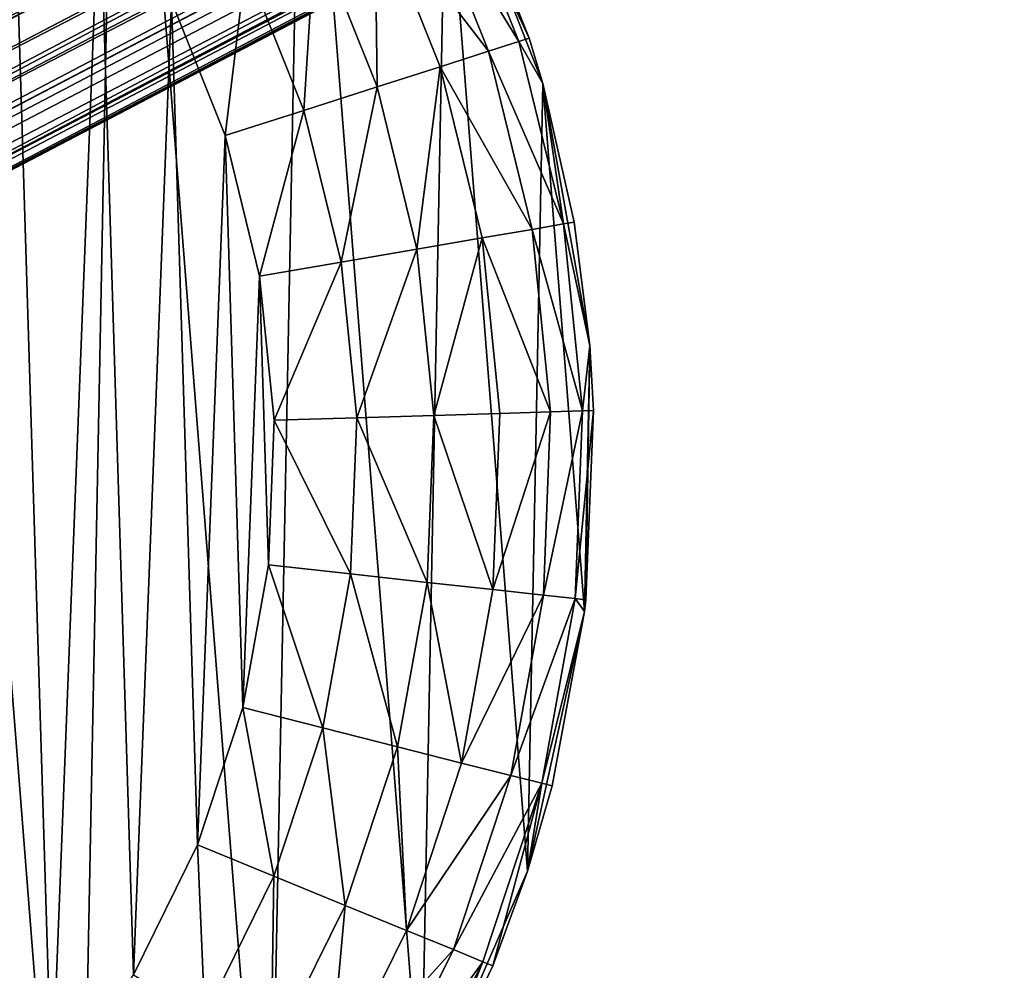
# Model space of a CAD drawing. Header units: millimetres. Extents: x -336 to 335, y 1 to 253.
# Tile 40 of 155: x -198 to -183, y 119 to 134. Entities that reach past the tile are written whole.
import ezdxf

# ---------------------------------------------------------------- set-up
doc = ezdxf.new("R2010")
doc.units = ezdxf.units.MM
doc.header["$LTSCALE"] = 25.4
doc.layers.get('0').update_dxf_attribs({"true_color": 0xff5454})

# ---------------------------------------------------------------- blocks, each defined once
blk = doc.blocks.new('COBA-ANTIQUE-III-9043.STL')
at = {"color": 39, "true_color": 0x42361f}
mesh = blk.add_polyface(dxfattribs=at)
corners = [(-276.053, 252.314, 161.661), (-145.013, 1.658, 161.661), (-335.861, 61.466, 161.661), (-85.205, 192.506, 161.661)]
mesh.append_faces([[corners[k] for k in face] for face in [(0, 1, 2), (1, 0, 3)]], dxfattribs={"vtx0": -1, "color": 39})
mesh = blk.add_polyface(dxfattribs=at)
corners = [(-145.013, 1.658, 167.061), (-276.053, 252.314, 167.061), (-335.861, 61.466, 167.061), (-85.205, 192.506, 167.061)]
mesh.append_faces([[corners[k] for k in face] for face in [(0, 1, 2), (1, 0, 3)]], dxfattribs={"vtx0": -1, "color": 39})
at = {"color": 250, "true_color": 0x262626}
mesh = blk.add_polyface(dxfattribs=at)
corners = [(-205.761, 131.399, 151.661), (-126.624, 172.702, 151.211), (-296.006, 83.963, 150.811)]
mesh.append_faces([[corners[k] for k in face] for face in [(0, 1, 2)]], dxfattribs={"color": 250})
mesh = blk.add_polyface(dxfattribs=at)
corners = [(-126.624, 172.702, 151.211), (-126.425, 172.618, 150.811), (-296.006, 83.963, 150.811)]
mesh.append_faces([[corners[k] for k in face] for face in [(0, 1, 2)]], dxfattribs={"color": 250})
mesh = blk.add_polyface(dxfattribs=at)
corners = [(-126.625, 172.703, 152.109), (-126.699, 172.732, 151.661), (-205.761, 131.399, 151.661)]
mesh.append_faces([[corners[k] for k in face] for face in [(0, 1, 2)]], dxfattribs={"color": 250})
mesh = blk.add_polyface(dxfattribs=at)
corners = [(-126.699, 172.732, 151.661), (-126.624, 172.702, 151.211), (-205.761, 131.399, 151.661)]
mesh.append_faces([[corners[k] for k in face] for face in [(0, 1, 2)]], dxfattribs={"color": 250})
mesh = blk.add_polyface(dxfattribs=at)
corners = [(-126.625, 172.703, 152.109), (-205.761, 131.399, 151.661), (-205.748, 131.386, 151.906)]
mesh.append_faces([[corners[k] for k in face] for face in [(0, 1, 2)]], dxfattribs={"color": 250})
mesh = blk.add_polyface(dxfattribs=at)
corners = [(-126.425, 172.618, 152.511), (-126.625, 172.703, 152.109), (-205.748, 131.386, 151.906)]
mesh.append_faces([[corners[k] for k in face] for face in [(0, 1, 2)]], dxfattribs={"color": 250})
mesh = blk.add_polyface(dxfattribs=at)
corners = [(-296.006, 83.963, 150.811), (-126.037, 172.419, 150.379), (-296.064, 83.531, 150.379), (-126.425, 172.618, 150.811)]
mesh.append_faces([[corners[k] for k in face] for face in [(0, 1, 2), (1, 0, 3)]], dxfattribs={"vtx0": -1, "color": 250})
mesh = blk.add_polyface(dxfattribs=at)
corners = [(-126.425, 172.618, 152.511), (-205.748, 131.386, 151.906), (-205.605, 131.224, 152.511)]
mesh.append_faces([[corners[k] for k in face] for face in [(0, 1, 2)]], dxfattribs={"color": 250})
mesh = blk.add_polyface(dxfattribs=at)
corners = [(-205.216, 130.725, 153.133), (-126.425, 172.618, 152.511), (-205.605, 131.224, 152.511), (-125.782, 172.252, 153.133)]
mesh.append_faces([[corners[k] for k in face] for face in [(0, 1, 2), (1, 0, 3)]], dxfattribs={"vtx0": -1, "color": 250})
mesh = blk.add_polyface(dxfattribs=at)
corners = [(-126.037, 172.419, 150.379), (-295.849, 83.345, 150.19), (-296.064, 83.531, 150.379), (-126.006, 172.136, 150.19)]
mesh.append_faces([[corners[k] for k in face] for face in [(0, 1, 2), (1, 0, 3)]], dxfattribs={"vtx0": -1, "color": 250})
mesh = blk.add_polyface(dxfattribs=at)
corners = [(-125.462, 171.968, 153.3), (-125.782, 172.252, 153.133), (-205.216, 130.725, 153.133)]
mesh.append_faces([[corners[k] for k in face] for face in [(0, 1, 2)]], dxfattribs={"color": 250})
mesh = blk.add_polyface(dxfattribs=at)
corners = [(-126.006, 172.136, 150.19), (-295.738, 83.231, 150.111), (-295.849, 83.345, 150.19)]
mesh.append_faces([[corners[k] for k in face] for face in [(0, 1, 2)]], dxfattribs={"color": 250})
mesh = blk.add_polyface(dxfattribs=at)
corners = [(-126.006, 172.136, 150.19), (-295.332, 82.654, 149.961), (-295.738, 83.231, 150.111)]
mesh.append_faces([[corners[k] for k in face] for face in [(0, 1, 2)]], dxfattribs={"color": 250})
mesh = blk.add_polyface(dxfattribs=at)
corners = [(-125.976, 171.98, 150.111), (-295.332, 82.654, 149.961), (-126.006, 172.136, 150.19)]
mesh.append_faces([[corners[k] for k in face] for face in [(0, 1, 2)]], dxfattribs={"color": 250})
mesh = blk.add_polyface(dxfattribs=at)
corners = [(-125.734, 171.318, 149.961), (-295.332, 82.654, 149.961), (-125.976, 171.98, 150.111)]
mesh.append_faces([[corners[k] for k in face] for face in [(0, 1, 2)]], dxfattribs={"color": 250})
mesh = blk.add_polyface(dxfattribs=at)
corners = [(-125.462, 171.968, 153.3), (-205.216, 130.725, 153.133), (-204.99, 130.381, 153.303)]
mesh.append_faces([[corners[k] for k in face] for face in [(0, 1, 2)]], dxfattribs={"color": 250})
mesh = blk.add_polyface(dxfattribs=at)
corners = [(-125.2, 171.597, 153.361), (-125.462, 171.968, 153.3), (-204.99, 130.381, 153.303)]
mesh.append_faces([[corners[k] for k in face] for face in [(0, 1, 2)]], dxfattribs={"color": 250})
mesh = blk.add_polyface(dxfattribs=at)
corners = [(-125.2, 171.597, 153.361), (-204.99, 130.381, 153.303), (-204.773, 129.997, 153.361)]
mesh.append_faces([[corners[k] for k in face] for face in [(0, 1, 2)]], dxfattribs={"color": 250})
mesh = blk.add_polyface(dxfattribs=at)
corners = [(-125.045, 171.17, 153.3), (-125.2, 171.597, 153.361), (-204.773, 129.997, 153.361)]
mesh.append_faces([[corners[k] for k in face] for face in [(0, 1, 2)]], dxfattribs={"color": 250})
mesh = blk.add_polyface(dxfattribs=at)
corners = [(-125.734, 171.318, 149.961), (-295.09, 81.992, 150.111), (-295.332, 82.654, 149.961)]
mesh.append_faces([[corners[k] for k in face] for face in [(0, 1, 2)]], dxfattribs={"color": 250})
mesh = blk.add_polyface(dxfattribs=at)
corners = [(-125.734, 171.318, 149.961), (-295.06, 81.836, 150.19), (-295.09, 81.992, 150.111)]
mesh.append_faces([[corners[k] for k in face] for face in [(0, 1, 2)]], dxfattribs={"color": 250})
mesh = blk.add_polyface(dxfattribs=at)
corners = [(-125.328, 170.741, 150.111), (-295.06, 81.836, 150.19), (-125.734, 171.318, 149.961)]
mesh.append_faces([[corners[k] for k in face] for face in [(0, 1, 2)]], dxfattribs={"color": 250})
mesh = blk.add_polyface(dxfattribs=at)
corners = [(-125.045, 171.17, 153.3), (-204.773, 129.997, 153.361), (-204.582, 129.6, 153.303)]
mesh.append_faces([[corners[k] for k in face] for face in [(0, 1, 2)]], dxfattribs={"color": 250})
mesh = blk.add_polyface(dxfattribs=at)
corners = [(-124.994, 170.745, 153.133), (-125.045, 171.17, 153.3), (-204.582, 129.6, 153.303)]
mesh.append_faces([[corners[k] for k in face] for face in [(0, 1, 2)]], dxfattribs={"color": 250})
mesh = blk.add_polyface(dxfattribs=at)
corners = [(-125.217, 170.627, 150.19), (-295.06, 81.836, 150.19), (-125.328, 170.741, 150.111)]
mesh.append_faces([[corners[k] for k in face] for face in [(0, 1, 2)]], dxfattribs={"color": 250})
mesh = blk.add_polyface(dxfattribs=at)
corners = [(-124.994, 170.745, 153.133), (-204.582, 129.6, 153.303), (-204.428, 129.218, 153.133)]
mesh.append_faces([[corners[k] for k in face] for face in [(0, 1, 2)]], dxfattribs={"color": 250})
mesh = blk.add_polyface(dxfattribs=at)
corners = [(-204.24, 128.614, 152.511), (-124.994, 170.745, 153.133), (-204.428, 129.218, 153.133), (-125.06, 170.009, 152.511)]
mesh.append_faces([[corners[k] for k in face] for face in [(0, 1, 2), (1, 0, 3)]], dxfattribs={"vtx0": -1, "color": 250})
mesh = blk.add_polyface(dxfattribs=at)
corners = [(-125.217, 170.627, 150.19), (-295.029, 81.553, 150.379), (-295.06, 81.836, 150.19), (-125.002, 170.441, 150.379)]
mesh.append_faces([[corners[k] for k in face] for face in [(0, 1, 2), (1, 0, 3)]], dxfattribs={"vtx0": -1, "color": 250})
mesh = blk.add_polyface(dxfattribs=at)
corners = [(-125.06, 170.009, 150.811), (-295.029, 81.553, 150.379), (-125.002, 170.441, 150.379), (-294.642, 81.354, 150.811)]
mesh.append_faces([[corners[k] for k in face] for face in [(0, 1, 2), (1, 0, 3)]], dxfattribs={"vtx0": -1, "color": 250})
mesh = blk.add_polyface(dxfattribs=at)
corners = [(-294.442, 81.269, 151.212), (-294.642, 81.354, 150.811), (-125.06, 170.009, 150.811)]
mesh.append_faces([[corners[k] for k in face] for face in [(0, 1, 2)]], dxfattribs={"color": 250})
mesh = blk.add_polyface(dxfattribs=at)
corners = [(-215.305, 122.573, 151.661), (-294.442, 81.269, 151.212), (-125.06, 170.009, 150.811)]
mesh.append_faces([[corners[k] for k in face] for face in [(0, 1, 2)]], dxfattribs={"color": 250})
mesh = blk.add_polyface(dxfattribs=at)
corners = [(-215.305, 122.573, 151.661), (-125.06, 170.009, 150.811), (-204.186, 128.386, 151.661)]
mesh.append_faces([[corners[k] for k in face] for face in [(0, 1, 2)]], dxfattribs={"color": 250})
mesh = blk.add_polyface(dxfattribs=at)
corners = [(-204.24, 128.614, 152.511), (-125.105, 169.796, 152.109), (-125.06, 170.009, 152.511)]
mesh.append_faces([[corners[k] for k in face] for face in [(0, 1, 2)]], dxfattribs={"color": 250})
mesh = blk.add_polyface(dxfattribs=at)
corners = [(-204.186, 128.386, 151.661), (-125.06, 170.009, 150.811), (-125.105, 169.796, 151.212)]
mesh.append_faces([[corners[k] for k in face] for face in [(0, 1, 2)]], dxfattribs={"color": 250})
mesh = blk.add_polyface(dxfattribs=at)
corners = [(-204.24, 128.614, 152.511), (-204.19, 128.404, 151.906), (-125.105, 169.796, 152.109)]
mesh.append_faces([[corners[k] for k in face] for face in [(0, 1, 2)]], dxfattribs={"color": 250})
mesh = blk.add_polyface(dxfattribs=at)
corners = [(-125.105, 169.796, 152.109), (-204.19, 128.404, 151.906), (-125.124, 169.719, 151.661)]
mesh.append_faces([[corners[k] for k in face] for face in [(0, 1, 2)]], dxfattribs={"color": 250})
mesh = blk.add_polyface(dxfattribs=at)
corners = [(-204.186, 128.386, 151.661), (-125.105, 169.796, 151.212), (-125.124, 169.719, 151.661)]
mesh.append_faces([[corners[k] for k in face] for face in [(0, 1, 2)]], dxfattribs={"color": 250})
mesh = blk.add_polyface(dxfattribs=at)
corners = [(-204.19, 128.404, 151.906), (-204.186, 128.386, 151.661), (-125.124, 169.719, 151.661)]
mesh.append_faces([[corners[k] for k in face] for face in [(0, 1, 2)]], dxfattribs={"color": 250})
mesh = blk.add_polyface(dxfattribs=at)
corners = [(250.467, 100.986, 198.061), (-249.533, 152.986, 198.061), (-249.533, 100.986, 198.061), (250.467, 152.986, 198.061)]
mesh.append_faces([[corners[k] for k in face] for face in [(0, 1, 2), (1, 0, 3)]], dxfattribs={"vtx0": -1, "color": 250})
mesh = blk.add_polyface(dxfattribs=at)
corners = [(250.467, 152.986, 167.061), (-249.533, 100.986, 167.061), (-249.533, 152.986, 167.061), (250.467, 100.986, 167.061)]
mesh.append_faces([[corners[k] for k in face] for face in [(0, 1, 2), (1, 0, 3)]], dxfattribs={"vtx0": -1, "color": 250})
mesh = blk.add_polyface(dxfattribs=at)
corners = [(-231.636, 129.481, 86.661), (-230.985, 121.215, 86.661), (-231.717, 125.316, 86.661), (-230.744, 133.55, 86.661), (-229.466, 117.336, 86.661), (-229.075, 137.367, 86.661), (-227.219, 113.828, 86.661), (-226.694, 140.785, 86.661), (-224.332, 110.826, 86.661), (-223.691, 143.672, 86.661), (-220.914, 108.444, 86.661), (-220.183, 145.919, 86.661), (-217.097, 106.775, 86.661), (-216.304, 147.437, 86.661), (-213.028, 105.883, 86.661), (-212.203, 148.17, 86.661), (-208.863, 105.802, 86.661), (-208.038, 148.089, 86.661), (-204.762, 106.535, 86.661), (-203.969, 147.197, 86.661), (-200.883, 108.053, 86.661), (-200.152, 145.528, 86.661), (-197.375, 110.3, 86.661), (-196.734, 143.146, 86.661), (-194.373, 113.187, 86.661), (-193.847, 140.144, 86.661), (-191.991, 116.605, 86.661), (-191.601, 136.636, 86.661), (-190.322, 120.422, 86.661), (-190.082, 132.757, 86.661), (-189.43, 124.491, 86.661), (-189.349, 128.656, 86.661)]
mesh.append_faces([[corners[k] for k in face] for face in [(0, 1, 2), (30, 29, 31)]], dxfattribs={"vtx0": -1, "color": 250})
mesh.append_faces([[corners[k] for k in face] for face in [(1, 3, 4), (4, 5, 6), (6, 7, 8), (8, 9, 10), (10, 11, 12), (12, 13, 14), (14, 15, 16), (16, 17, 18), (18, 19, 20), (20, 21, 22), (22, 23, 24), (24, 25, 26), (26, 27, 28), (28, 29, 30)]], dxfattribs={"vtx0": -1, "vtx1": -1, "color": 250})
mesh.append_faces([[corners[k] for k in face] for face in [(1, 0, 3), (4, 3, 5), (6, 5, 7), (8, 7, 9), (10, 9, 11), (12, 11, 13), (14, 13, 15), (16, 15, 17), (18, 17, 19), (20, 19, 21), (22, 21, 23), (24, 23, 25), (26, 25, 27), (28, 27, 29)]], dxfattribs={"vtx0": -1, "vtx2": -1, "color": 250})
mesh = blk.add_polyface(dxfattribs=at)
corners = [(-226.701, 125.356, 151.661), (-226.524, 129.875, 151.661), (-226.771, 127.622, 151.661), (-226.317, 123.121, 151.661), (-225.966, 132.073, 151.661), (-225.625, 120.962, 151.661), (-225.108, 134.171, 151.661), (-224.64, 118.921, 151.661), (-223.966, 136.13, 151.661), (-223.381, 117.036, 151.661), (-222.563, 137.91, 151.661), (-221.871, 115.345, 151.661), (-220.926, 139.478, 151.661), (-220.14, 113.88, 151.661), (-219.086, 140.803, 151.661), (-218.223, 112.671, 151.661), (-217.08, 141.859, 151.661), (-216.156, 111.74, 151.661), (-214.946, 142.625, 151.661), (-213.979, 111.106, 151.661), (-212.727, 143.087, 151.661), (-211.735, 110.781, 151.661), (-210.464, 143.236, 151.661), (-209.468, 110.771, 151.661), (-208.204, 143.068, 151.661), (-207.222, 111.077, 151.661), (-205.988, 142.587, 151.661), (-205.04, 111.693, 151.661), (-203.861, 141.803, 151.661), (-202.965, 112.606, 151.661), (-201.864, 140.73, 151.661), (-201.037, 113.799, 151.661), (-200.035, 139.39, 151.661), (-199.294, 115.249, 151.661), (-198.411, 137.808, 151.661), (-197.77, 116.927, 151.661), (-197.023, 136.016, 151.661), (-196.495, 118.802, 151.661), (-195.898, 134.048, 151.661), (-195.492, 120.835, 151.661), (-195.057, 131.942, 151.661), (-194.783, 122.988, 151.661), (-194.518, 129.74, 151.661), (-194.379, 125.219, 151.661), (-194.291, 127.484, 151.661)]
mesh.append_faces([[corners[k] for k in face] for face in [(0, 1, 2), (42, 43, 44)]], dxfattribs={"vtx0": -1, "color": 250})
mesh.append_faces([[corners[k] for k in face] for face in [(1, 3, 4), (4, 5, 6), (6, 7, 8), (8, 9, 10), (10, 11, 12), (12, 13, 14), (14, 15, 16), (16, 17, 18), (18, 19, 20), (20, 21, 22), (22, 23, 24), (24, 25, 26), (26, 27, 28), (28, 29, 30), (30, 31, 32), (32, 33, 34), (34, 35, 36), (36, 37, 38), (38, 39, 40), (40, 41, 42)]], dxfattribs={"vtx0": -1, "vtx1": -1, "color": 250})
mesh.append_faces([[corners[k] for k in face] for face in [(1, 0, 3), (4, 3, 5), (6, 5, 7), (8, 7, 9), (10, 9, 11), (12, 11, 13), (14, 13, 15), (16, 15, 17), (18, 17, 19), (20, 19, 21), (22, 21, 23), (24, 23, 25), (26, 25, 27), (28, 27, 29), (30, 29, 31), (32, 31, 33), (34, 33, 35), (36, 35, 37), (38, 37, 39), (40, 39, 41), (42, 41, 43)]], dxfattribs={"vtx0": -1, "vtx2": -1, "color": 250})
mesh = blk.add_polyface(dxfattribs=at)
corners = [(-191.601, 136.636, 86.661), (-191.395, 136.221, 146.661), (-190.296, 133.467, 146.661)]
mesh.append_faces([[corners[k] for k in face] for face in [(0, 1, 2)]], dxfattribs={"color": 250})
mesh = blk.add_polyface(dxfattribs=at)
corners = [(-191.601, 136.636, 86.661), (-190.296, 133.467, 146.661), (-190.082, 132.757, 86.661)]
mesh.append_faces([[corners[k] for k in face] for face in [(0, 1, 2)]], dxfattribs={"color": 250})
mesh = blk.add_polyface(dxfattribs=at)
corners = [(-190.458, 133.415, 147.955), (-191.998, 135.929, 149.161), (-190.934, 133.263, 149.161), (-191.548, 136.146, 147.955)]
mesh.append_faces([[corners[k] for k in face] for face in [(0, 1, 2), (1, 0, 3)]], dxfattribs={"vtx0": -1, "color": 250})
mesh = blk.add_polyface(dxfattribs=at)
corners = [(-190.296, 133.467, 146.661), (-191.548, 136.146, 147.955), (-190.458, 133.415, 147.955), (-191.395, 136.221, 146.661)]
mesh.append_faces([[corners[k] for k in face] for face in [(0, 1, 2), (1, 0, 3)]], dxfattribs={"vtx0": -1, "color": 250})
mesh = blk.add_polyface(dxfattribs=at)
corners = [(-190.934, 133.263, 149.161), (-192.713, 135.584, 150.197), (-191.69, 133.02, 150.197), (-191.998, 135.929, 149.161)]
mesh.append_faces([[corners[k] for k in face] for face in [(0, 1, 2), (1, 0, 3)]], dxfattribs={"vtx0": -1, "color": 250})
mesh = blk.add_polyface(dxfattribs=at)
corners = [(-192.676, 132.705, 150.991), (-192.713, 135.584, 150.197), (-193.646, 135.134, 150.991), (-191.69, 133.02, 150.197)]
mesh.append_faces([[corners[k] for k in face] for face in [(0, 1, 2), (1, 0, 3)]], dxfattribs={"vtx0": -1, "color": 250})
mesh = blk.add_polyface(dxfattribs=at)
corners = [(-193.825, 132.337, 151.491), (-193.646, 135.134, 150.991), (-194.732, 134.61, 151.491), (-192.676, 132.705, 150.991)]
mesh.append_faces([[corners[k] for k in face] for face in [(0, 1, 2), (1, 0, 3)]], dxfattribs={"vtx0": -1, "color": 250})
mesh = blk.add_polyface(dxfattribs=at)
corners = [(-195.057, 131.942, 151.661), (-194.732, 134.61, 151.491), (-195.898, 134.048, 151.661), (-193.825, 132.337, 151.491)]
mesh.append_faces([[corners[k] for k in face] for face in [(0, 1, 2), (1, 0, 3)]], dxfattribs={"vtx0": -1, "color": 250})
mesh = blk.add_polyface(dxfattribs=at)
corners = [(-189.758, 130.559, 147.955), (-190.934, 133.263, 149.161), (-190.251, 130.474, 149.161), (-190.458, 133.415, 147.955)]
mesh.append_faces([[corners[k] for k in face] for face in [(0, 1, 2), (1, 0, 3)]], dxfattribs={"vtx0": -1, "color": 250})
mesh = blk.add_polyface(dxfattribs=at)
corners = [(-190.296, 133.467, 146.661), (-190.458, 133.415, 147.955), (-190.082, 132.757, 146.661)]
mesh.append_faces([[corners[k] for k in face] for face in [(0, 1, 2)]], dxfattribs={"color": 250})
mesh = blk.add_polyface(dxfattribs=at)
corners = [(-190.458, 133.415, 147.955), (-189.758, 130.559, 147.955), (-190.082, 132.757, 146.661)]
mesh.append_faces([[corners[k] for k in face] for face in [(0, 1, 2)]], dxfattribs={"color": 250})
mesh = blk.add_polyface(dxfattribs=at)
corners = [(-190.296, 133.467, 146.661), (-190.082, 132.757, 146.661), (-190.082, 132.757, 86.661)]
mesh.append_faces([[corners[k] for k in face] for face in [(0, 1, 2)]], dxfattribs={"color": 250})
mesh = blk.add_polyface(dxfattribs=at)
corners = [(-190.251, 130.474, 149.161), (-191.69, 133.02, 150.197), (-191.034, 130.339, 150.197), (-190.934, 133.263, 149.161)]
mesh.append_faces([[corners[k] for k in face] for face in [(0, 1, 2), (1, 0, 3)]], dxfattribs={"vtx0": -1, "color": 250})
mesh = blk.add_polyface(dxfattribs=at)
corners = [(-192.054, 130.164, 150.991), (-191.69, 133.02, 150.197), (-192.676, 132.705, 150.991), (-191.034, 130.339, 150.197)]
mesh.append_faces([[corners[k] for k in face] for face in [(0, 1, 2), (1, 0, 3)]], dxfattribs={"vtx0": -1, "color": 250})
mesh = blk.add_polyface(dxfattribs=at)
corners = [(-190.082, 132.757, 86.661), (-189.591, 130.587, 146.661), (-189.349, 128.656, 86.661)]
mesh.append_faces([[corners[k] for k in face] for face in [(0, 1, 2)]], dxfattribs={"color": 250})
mesh = blk.add_polyface(dxfattribs=at)
corners = [(-190.082, 132.757, 146.661), (-189.591, 130.587, 146.661), (-190.082, 132.757, 86.661)]
mesh.append_faces([[corners[k] for k in face] for face in [(0, 1, 2)]], dxfattribs={"color": 250})
mesh = blk.add_polyface(dxfattribs=at)
corners = [(-190.082, 132.757, 146.661), (-189.758, 130.559, 147.955), (-189.591, 130.587, 146.661)]
mesh.append_faces([[corners[k] for k in face] for face in [(0, 1, 2)]], dxfattribs={"color": 250})
mesh = blk.add_polyface(dxfattribs=at)
corners = [(-193.243, 129.959, 151.491), (-192.676, 132.705, 150.991), (-193.825, 132.337, 151.491), (-192.054, 130.164, 150.991)]
mesh.append_faces([[corners[k] for k in face] for face in [(0, 1, 2), (1, 0, 3)]], dxfattribs={"vtx0": -1, "color": 250})
mesh = blk.add_polyface(dxfattribs=at)
corners = [(-194.518, 129.74, 151.661), (-193.825, 132.337, 151.491), (-195.057, 131.942, 151.661), (-193.243, 129.959, 151.491)]
mesh.append_faces([[corners[k] for k in face] for face in [(0, 1, 2), (1, 0, 3)]], dxfattribs={"vtx0": -1, "color": 250})
mesh = blk.add_polyface(dxfattribs=at)
corners = [(-189.591, 130.587, 146.661), (-189.758, 130.559, 147.955), (-189.349, 128.656, 146.661)]
mesh.append_faces([[corners[k] for k in face] for face in [(0, 1, 2)]], dxfattribs={"color": 250})
mesh = blk.add_polyface(dxfattribs=at)
corners = [(-189.591, 130.587, 146.661), (-189.349, 128.656, 146.661), (-189.349, 128.656, 86.661)]
mesh.append_faces([[corners[k] for k in face] for face in [(0, 1, 2)]], dxfattribs={"color": 250})
mesh = blk.add_polyface(dxfattribs=at)
corners = [(-189.963, 127.617, 149.161), (-191.034, 130.339, 150.197), (-190.757, 127.593, 150.197), (-190.251, 130.474, 149.161)]
mesh.append_faces([[corners[k] for k in face] for face in [(0, 1, 2), (1, 0, 3)]], dxfattribs={"vtx0": -1, "color": 250})
mesh = blk.add_polyface(dxfattribs=at)
corners = [(-189.463, 127.633, 147.955), (-190.251, 130.474, 149.161), (-189.963, 127.617, 149.161), (-189.758, 130.559, 147.955)]
mesh.append_faces([[corners[k] for k in face] for face in [(0, 1, 2), (1, 0, 3)]], dxfattribs={"vtx0": -1, "color": 250})
mesh = blk.add_polyface(dxfattribs=at)
corners = [(-189.758, 130.559, 147.955), (-189.463, 127.633, 147.955), (-189.349, 128.656, 146.661)]
mesh.append_faces([[corners[k] for k in face] for face in [(0, 1, 2)]], dxfattribs={"color": 250})
mesh = blk.add_polyface(dxfattribs=at)
corners = [(-191.792, 127.561, 150.991), (-191.034, 130.339, 150.197), (-192.054, 130.164, 150.991), (-190.757, 127.593, 150.197)]
mesh.append_faces([[corners[k] for k in face] for face in [(0, 1, 2), (1, 0, 3)]], dxfattribs={"vtx0": -1, "color": 250})
mesh = blk.add_polyface(dxfattribs=at)
corners = [(-192.997, 127.524, 151.491), (-192.054, 130.164, 150.991), (-193.243, 129.959, 151.491), (-191.792, 127.561, 150.991)]
mesh.append_faces([[corners[k] for k in face] for face in [(0, 1, 2), (1, 0, 3)]], dxfattribs={"vtx0": -1, "color": 250})
mesh = blk.add_polyface(dxfattribs=at)
corners = [(-194.291, 127.484, 151.661), (-193.243, 129.959, 151.491), (-194.518, 129.74, 151.661), (-192.997, 127.524, 151.491)]
mesh.append_faces([[corners[k] for k in face] for face in [(0, 1, 2), (1, 0, 3)]], dxfattribs={"vtx0": -1, "color": 250})
mesh = blk.add_polyface(dxfattribs=at)
corners = [(-189.349, 128.656, 146.661), (-189.463, 127.633, 147.955), (-189.293, 127.638, 146.661)]
mesh.append_faces([[corners[k] for k in face] for face in [(0, 1, 2)]], dxfattribs={"color": 250})
mesh = blk.add_polyface(dxfattribs=at)
corners = [(-189.349, 128.656, 86.661), (-189.409, 124.675, 146.661), (-189.43, 124.491, 86.661)]
mesh.append_faces([[corners[k] for k in face] for face in [(0, 1, 2)]], dxfattribs={"color": 250})
mesh = blk.add_polyface(dxfattribs=at)
corners = [(-189.349, 128.656, 86.661), (-189.293, 127.638, 146.661), (-189.409, 124.675, 146.661)]
mesh.append_faces([[corners[k] for k in face] for face in [(0, 1, 2)]], dxfattribs={"color": 250})
mesh = blk.add_polyface(dxfattribs=at)
corners = [(-189.349, 128.656, 146.661), (-189.293, 127.638, 146.661), (-189.349, 128.656, 86.661)]
mesh.append_faces([[corners[k] for k in face] for face in [(0, 1, 2)]], dxfattribs={"color": 250})
mesh = blk.add_polyface(dxfattribs=at)
corners = [(-193.093, 125.078, 151.491), (-194.291, 127.484, 151.661), (-194.379, 125.219, 151.661), (-192.997, 127.524, 151.491)]
mesh.append_faces([[corners[k] for k in face] for face in [(0, 1, 2), (1, 0, 3)]], dxfattribs={"vtx0": -1, "color": 250})
mesh = blk.add_polyface(dxfattribs=at)
corners = [(-191.894, 124.947, 150.991), (-192.997, 127.524, 151.491), (-193.093, 125.078, 151.491), (-191.792, 127.561, 150.991)]
mesh.append_faces([[corners[k] for k in face] for face in [(0, 1, 2), (1, 0, 3)]], dxfattribs={"vtx0": -1, "color": 250})
mesh = blk.add_polyface(dxfattribs=at)
corners = [(-190.865, 124.835, 150.197), (-191.792, 127.561, 150.991), (-191.894, 124.947, 150.991), (-190.757, 127.593, 150.197)]
mesh.append_faces([[corners[k] for k in face] for face in [(0, 1, 2), (1, 0, 3)]], dxfattribs={"vtx0": -1, "color": 250})
mesh = blk.add_polyface(dxfattribs=at)
corners = [(-189.963, 127.617, 149.161), (-190.865, 124.835, 150.197), (-190.075, 124.748, 149.161), (-190.757, 127.593, 150.197)]
mesh.append_faces([[corners[k] for k in face] for face in [(0, 1, 2), (1, 0, 3)]], dxfattribs={"vtx0": -1, "color": 250})
mesh = blk.add_polyface(dxfattribs=at)
corners = [(-189.463, 127.633, 147.955), (-190.075, 124.748, 149.161), (-189.578, 124.694, 147.955), (-189.963, 127.617, 149.161)]
mesh.append_faces([[corners[k] for k in face] for face in [(0, 1, 2), (1, 0, 3)]], dxfattribs={"vtx0": -1, "color": 250})
mesh = blk.add_polyface(dxfattribs=at)
corners = [(-189.293, 127.638, 146.661), (-189.578, 124.694, 147.955), (-189.409, 124.675, 146.661), (-189.463, 127.633, 147.955)]
mesh.append_faces([[corners[k] for k in face] for face in [(0, 1, 2), (1, 0, 3)]], dxfattribs={"vtx0": -1, "color": 250})
mesh = blk.add_polyface(dxfattribs=at)
corners = [(-193.528, 122.67, 151.491), (-194.379, 125.219, 151.661), (-194.783, 122.988, 151.661), (-193.093, 125.078, 151.491)]
mesh.append_faces([[corners[k] for k in face] for face in [(0, 1, 2), (1, 0, 3)]], dxfattribs={"vtx0": -1, "color": 250})
mesh = blk.add_polyface(dxfattribs=at)
corners = [(-192.359, 122.373, 150.991), (-193.093, 125.078, 151.491), (-193.528, 122.67, 151.491), (-191.894, 124.947, 150.991)]
mesh.append_faces([[corners[k] for k in face] for face in [(0, 1, 2), (1, 0, 3)]], dxfattribs={"vtx0": -1, "color": 250})
mesh = blk.add_polyface(dxfattribs=at)
corners = [(-191.356, 122.118, 150.197), (-191.894, 124.947, 150.991), (-192.359, 122.373, 150.991), (-190.865, 124.835, 150.197)]
mesh.append_faces([[corners[k] for k in face] for face in [(0, 1, 2), (1, 0, 3)]], dxfattribs={"vtx0": -1, "color": 250})
mesh = blk.add_polyface(dxfattribs=at)
corners = [(-190.075, 124.748, 149.161), (-191.356, 122.118, 150.197), (-190.586, 121.923, 149.161), (-190.865, 124.835, 150.197)]
mesh.append_faces([[corners[k] for k in face] for face in [(0, 1, 2), (1, 0, 3)]], dxfattribs={"vtx0": -1, "color": 250})
mesh = blk.add_polyface(dxfattribs=at)
corners = [(-189.578, 124.694, 147.955), (-190.586, 121.923, 149.161), (-190.101, 121.8, 147.955), (-190.075, 124.748, 149.161)]
mesh.append_faces([[corners[k] for k in face] for face in [(0, 1, 2), (1, 0, 3)]], dxfattribs={"vtx0": -1, "color": 250})
mesh = blk.add_polyface(dxfattribs=at)
corners = [(-189.578, 124.694, 147.955), (-190.101, 121.8, 147.955), (-189.43, 124.491, 146.661)]
mesh.append_faces([[corners[k] for k in face] for face in [(0, 1, 2)]], dxfattribs={"color": 250})
mesh = blk.add_polyface(dxfattribs=at)
corners = [(-189.578, 124.694, 147.955), (-189.43, 124.491, 146.661), (-189.409, 124.675, 146.661)]
mesh.append_faces([[corners[k] for k in face] for face in [(0, 1, 2)]], dxfattribs={"color": 250})
mesh = blk.add_polyface(dxfattribs=at)
corners = [(-189.409, 124.675, 146.661), (-189.43, 124.491, 146.661), (-189.43, 124.491, 86.661)]
mesh.append_faces([[corners[k] for k in face] for face in [(0, 1, 2)]], dxfattribs={"color": 250})
mesh = blk.add_polyface(dxfattribs=at)
corners = [(-189.43, 124.491, 86.661), (-189.936, 121.758, 146.661), (-190.322, 120.422, 86.661)]
mesh.append_faces([[corners[k] for k in face] for face in [(0, 1, 2)]], dxfattribs={"color": 250})
mesh = blk.add_polyface(dxfattribs=at)
corners = [(-189.43, 124.491, 146.661), (-190.101, 121.8, 147.955), (-189.936, 121.758, 146.661)]
mesh.append_faces([[corners[k] for k in face] for face in [(0, 1, 2)]], dxfattribs={"color": 250})
mesh = blk.add_polyface(dxfattribs=at)
corners = [(-189.43, 124.491, 146.661), (-189.936, 121.758, 146.661), (-189.43, 124.491, 86.661)]
mesh.append_faces([[corners[k] for k in face] for face in [(0, 1, 2)]], dxfattribs={"color": 250})
mesh = blk.add_polyface(dxfattribs=at)
corners = [(-194.294, 120.345, 151.491), (-194.783, 122.988, 151.661), (-195.492, 120.835, 151.661), (-193.528, 122.67, 151.491)]
mesh.append_faces([[corners[k] for k in face] for face in [(0, 1, 2), (1, 0, 3)]], dxfattribs={"vtx0": -1, "color": 250})
mesh = blk.add_polyface(dxfattribs=at)
corners = [(-193.178, 119.889, 150.991), (-193.528, 122.67, 151.491), (-194.294, 120.345, 151.491), (-192.359, 122.373, 150.991)]
mesh.append_faces([[corners[k] for k in face] for face in [(0, 1, 2), (1, 0, 3)]], dxfattribs={"vtx0": -1, "color": 250})
mesh = blk.add_polyface(dxfattribs=at)
corners = [(-192.22, 119.497, 150.197), (-192.359, 122.373, 150.991), (-193.178, 119.889, 150.991), (-191.356, 122.118, 150.197)]
mesh.append_faces([[corners[k] for k in face] for face in [(0, 1, 2), (1, 0, 3)]], dxfattribs={"vtx0": -1, "color": 250})
mesh = blk.add_polyface(dxfattribs=at)
corners = [(-190.586, 121.923, 149.161), (-192.22, 119.497, 150.197), (-191.484, 119.196, 149.161), (-191.356, 122.118, 150.197)]
mesh.append_faces([[corners[k] for k in face] for face in [(0, 1, 2), (1, 0, 3)]], dxfattribs={"vtx0": -1, "color": 250})
mesh = blk.add_polyface(dxfattribs=at)
corners = [(-190.101, 121.8, 147.955), (-191.484, 119.196, 149.161), (-191.022, 119.007, 147.955), (-190.586, 121.923, 149.161)]
mesh.append_faces([[corners[k] for k in face] for face in [(0, 1, 2), (1, 0, 3)]], dxfattribs={"vtx0": -1, "color": 250})
mesh = blk.add_polyface(dxfattribs=at)
corners = [(-190.101, 121.8, 147.955), (-191.022, 119.007, 147.955), (-190.864, 118.942, 146.661)]
mesh.append_faces([[corners[k] for k in face] for face in [(0, 1, 2)]], dxfattribs={"color": 250})
mesh = blk.add_polyface(dxfattribs=at)
corners = [(-190.101, 121.8, 147.955), (-190.864, 118.942, 146.661), (-190.322, 120.422, 146.661)]
mesh.append_faces([[corners[k] for k in face] for face in [(0, 1, 2)]], dxfattribs={"color": 250})
mesh = blk.add_polyface(dxfattribs=at)
corners = [(-190.101, 121.8, 147.955), (-190.322, 120.422, 146.661), (-189.936, 121.758, 146.661)]
mesh.append_faces([[corners[k] for k in face] for face in [(0, 1, 2)]], dxfattribs={"color": 250})
mesh = blk.add_polyface(dxfattribs=at)
corners = [(-189.936, 121.758, 146.661), (-190.322, 120.422, 146.661), (-190.322, 120.422, 86.661)]
mesh.append_faces([[corners[k] for k in face] for face in [(0, 1, 2)]], dxfattribs={"color": 250})
mesh = blk.add_polyface(dxfattribs=at)
corners = [(-195.377, 118.15, 151.491), (-195.492, 120.835, 151.661), (-196.495, 118.802, 151.661), (-194.294, 120.345, 151.491)]
mesh.append_faces([[corners[k] for k in face] for face in [(0, 1, 2), (1, 0, 3)]], dxfattribs={"vtx0": -1, "color": 250})
mesh = blk.add_polyface(dxfattribs=at)
corners = [(-190.322, 120.422, 86.661), (-190.864, 118.942, 146.661), (-191.991, 116.605, 86.661)]
mesh.append_faces([[corners[k] for k in face] for face in [(0, 1, 2)]], dxfattribs={"color": 250})
mesh = blk.add_polyface(dxfattribs=at)
corners = [(-190.322, 120.422, 146.661), (-190.864, 118.942, 146.661), (-190.322, 120.422, 86.661)]
mesh.append_faces([[corners[k] for k in face] for face in [(0, 1, 2)]], dxfattribs={"color": 250})
mesh = blk.add_polyface(dxfattribs=at)
corners = [(-194.335, 117.542, 150.991), (-194.294, 120.345, 151.491), (-195.377, 118.15, 151.491), (-193.178, 119.889, 150.991)]
mesh.append_faces([[corners[k] for k in face] for face in [(0, 1, 2), (1, 0, 3)]], dxfattribs={"vtx0": -1, "color": 250})
mesh = blk.add_polyface(dxfattribs=at)
corners = [(-193.44, 117.021, 150.197), (-193.178, 119.889, 150.991), (-194.335, 117.542, 150.991), (-192.22, 119.497, 150.197)]
mesh.append_faces([[corners[k] for k in face] for face in [(0, 1, 2), (1, 0, 3)]], dxfattribs={"vtx0": -1, "color": 250})
mesh = blk.add_polyface(dxfattribs=at)
corners = [(-191.484, 119.196, 149.161), (-193.44, 117.021, 150.197), (-192.754, 116.621, 149.161), (-192.22, 119.497, 150.197)]
mesh.append_faces([[corners[k] for k in face] for face in [(0, 1, 2), (1, 0, 3)]], dxfattribs={"vtx0": -1, "color": 250})
mesh = blk.add_polyface(dxfattribs=at)
corners = [(-191.022, 119.007, 147.955), (-192.754, 116.621, 149.161), (-192.322, 116.369, 147.955), (-191.484, 119.196, 149.161)]
mesh.append_faces([[corners[k] for k in face] for face in [(0, 1, 2), (1, 0, 3)]], dxfattribs={"vtx0": -1, "color": 250})
mesh = blk.add_polyface(dxfattribs=at)
corners = [(-191.022, 119.007, 147.955), (-192.322, 116.369, 147.955), (-191.991, 116.605, 146.661)]
mesh.append_faces([[corners[k] for k in face] for face in [(0, 1, 2)]], dxfattribs={"color": 250})
mesh = blk.add_polyface(dxfattribs=at)
corners = [(-191.022, 119.007, 147.955), (-191.991, 116.605, 146.661), (-190.864, 118.942, 146.661)]
mesh.append_faces([[corners[k] for k in face] for face in [(0, 1, 2)]], dxfattribs={"color": 250})
mesh = blk.add_polyface(dxfattribs=at)
corners = [(-190.864, 118.942, 146.661), (-191.991, 116.605, 146.661), (-191.991, 116.605, 86.661)]
mesh.append_faces([[corners[k] for k in face] for face in [(0, 1, 2)]], dxfattribs={"color": 250})

msp = doc.modelspace()

# ---------------------------------------------------------------- block references
at = {"color": 0}
msp.add_blockref('COBA-ANTIQUE-III-9043.STL', (0, 0), dxfattribs=at)

doc.saveas('drawing.dxf')
